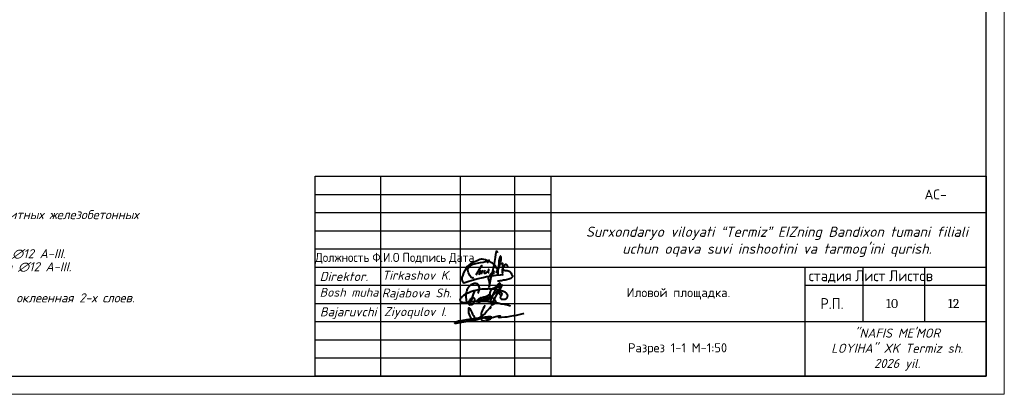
# Model space of a CAD drawing. Header units: millimetres. Extents: x -2765404 to 1548445, y -374876 to 1313256.
# Tile 9 of 77: x 30614 to 57755, y -311132 to -300823. Entities that reach past the tile are written whole.
import ezdxf

# ---------------------------------------------------------------- set-up
doc = ezdxf.new("R2010")
doc.units = ezdxf.units.MM
for name, color, linetype in [('PDF _0', 7, 'Continuous'), ('PDF _Текст', 7, 'Continuous'), ('PDF _Формат', 7, 'Continuous'), ('PDF _ЭМ', 7, 'Continuous')]:
    doc.layers.add(name, color=color, linetype=linetype)
doc.styles.add('ISOCPEUR', font='isocpeui.ttf', dxfattribs={"height": 300})
doc.styles.add('PDF Cambria', font='Cambria.ttf')
doc.styles.add('PDF ISOCPEUR', font='isocpeur.ttf')
doc.styles.add('PDF ISOCPEUR Italic', font='isocpeui.ttf')
doc.styles.add('Standard 1', font='isocpeur.ttf', dxfattribs={"height": 300})
doc.styles.add('V@ler@Live', font='isocpeui.ttf')

# ---------------------------------------------------------------- blocks, each defined once
blk = doc.blocks.new('ghfgj jghjmhg jjbkm jkm')
at = {"color": 5, "linetype": 'ByBlock', "lineweight": 40}
for points in [[(-261.31, -8185.11), (-261.13, -8184.8), (-260.98, -8184.44), (-260.83, -8184.1), (-260.77, -8183.74), (-260.77, -8183.33), (-260.84, -8183.04), (-260.94, -8182.72), (-261.1, -8182.45), (-261.24, -8182.27), (-261.41, -8182.13), (-261.62, -8182.06), (-261.9, -8181.99), (-262.16, -8181.99), (-262.45, -8182.02), (-262.71, -8182.09), (-263.01, -8182.18), (-263.21, -8182.28), (-263.56, -8182.45), (-264.11, -8182.93), (-264.37, -8183.23), (-264.55, -8183.47), (-264.7, -8183.74), (-264.8, -8183.97), (-264.9, -8184.28), (-265, -8184.61), (-265.09, -8184.89), (-265.13, -8185.31), (-265.15, -8185.69), (-265.12, -8186.51), (-265.09, -8186.93), (-265.04, -8187.29), (-264.92, -8187.73), (-264.78, -8187.96), (-264.64, -8188.12), (-264.45, -8188.27), (-264.32, -8188.36), (-264.16, -8188.48), (-263.95, -8188.61), (-263.68, -8188.73), (-263.56, -8188.75), (-263.38, -8188.75), (-263.2, -8188.74), (-263.02, -8188.68), (-262.84, -8188.57), (-262.69, -8188.42), (-262.59, -8188.25), (-262.52, -8188.12), (-262.41, -8187.9), (-262.33, -8187.69), (-262.3, -8187.5), (-262.26, -8187.31), (-262.28, -8187.17), (-262.31, -8186.97), (-262.36, -8186.84), (-262.45, -8186.73), (-262.56, -8186.64), (-262.73, -8186.58), (-262.89, -8186.59), (-263.01, -8186.62), (-263.19, -8186.68), (-263.41, -8186.81), (-263.72, -8187.06), (-263.88, -8187.25), (-263.98, -8187.39), (-264.08, -8187.51), (-264.14, -8187.64), (-264.2, -8187.77), (-264.24, -8187.93), (-264.28, -8188.14), (-264.29, -8188.31), (-264.26, -8188.51), (-264.16, -8188.67), (-264.1, -8188.78), (-264.05, -8188.82), (-264.02, -8188.82), (-263.97, -8188.8), (-263.94, -8188.76), (-263.9, -8188.7), (-263.85, -8188.61), (-263.54, -8187.99), (-263.32, -8187.47), (-263.12, -8186.97), (-262.97, -8186.37), (-262.66, -8185.37), (-262.49, -8184.87), (-262.44, -8184.66), (-262.42, -8184.64), (-262.41, -8184.62), (-262.39, -8184.62), (-262.37, -8184.63), (-262.36, -8184.64), (-262.36, -8184.67), (-262.36, -8184.69), (-262.37, -8184.71), (-262.38, -8184.74)], [(-261.91, -8188.06), (-261.82, -8187.85), (-261.76, -8187.75), (-261.72, -8187.7), (-261.67, -8187.6), (-261.55, -8187.48), (-261.46, -8187.39), (-261.37, -8187.28), (-261.3, -8187.19), (-261.16, -8187.1), (-261.1, -8187.05), (-261, -8186.94), (-260.91, -8186.85), (-260.83, -8186.81), (-260.75, -8186.76), (-260.66, -8186.71), (-260.58, -8186.66), (-260.51, -8186.61), (-260.44, -8186.57), (-260.38, -8186.54), (-260.32, -8186.52), (-260.26, -8186.51), (-260.22, -8186.51), (-260.19, -8186.53), (-260.18, -8186.54), (-260.16, -8186.58), (-260.14, -8186.65), (-260.15, -8186.71), (-260.15, -8186.76), (-260.17, -8186.81), (-260.19, -8186.86), (-260.2, -8186.9), (-260.24, -8187.01), (-260.26, -8187.11), (-260.27, -8187.17), (-260.29, -8187.21), (-260.32, -8187.29), (-260.35, -8187.37), (-260.38, -8187.43), (-260.41, -8187.49), (-260.47, -8187.62), (-260.52, -8187.67), (-260.56, -8187.77), (-260.6, -8187.82), (-260.66, -8187.9), (-260.7, -8187.94), (-260.73, -8187.99), (-260.76, -8188.02), (-260.79, -8188.05), (-260.82, -8188.09), (-260.86, -8188.12), (-260.89, -8188.15), (-260.93, -8188.18), (-260.96, -8188.21), (-261, -8188.23), (-261.04, -8188.26), (-261.08, -8188.27), (-261.1, -8188.25), (-261.1, -8188.22), (-261.1, -8188.19), (-261.09, -8188.15), (-261.08, -8188.12), (-261.06, -8188.06), (-261.04, -8188.01), (-261.02, -8187.96), (-261, -8187.92), (-260.96, -8187.85), (-260.93, -8187.79), (-260.89, -8187.71), (-260.88, -8187.68), (-260.84, -8187.63), (-260.77, -8187.53), (-260.75, -8187.48), (-260.74, -8187.45), (-260.71, -8187.4), (-260.69, -8187.35), (-260.66, -8187.31), (-260.63, -8187.27), (-260.6, -8187.22), (-260.57, -8187.19), (-260.54, -8187.14), (-260.5, -8187.1), (-260.47, -8187.07), (-260.44, -8187.02), (-260.4, -8186.98), (-260.38, -8186.96), (-260.36, -8186.94), (-260.34, -8186.92), (-260.32, -8186.89), (-260.3, -8186.86), (-260.28, -8186.83), (-260.25, -8186.78), (-260.21, -8186.75), (-260.15, -8186.7), (-260.11, -8186.66), (-260.05, -8186.6), (-259.98, -8186.55), (-259.9, -8186.51), (-259.83, -8186.45), (-259.75, -8186.42), (-259.7, -8186.4), (-259.64, -8186.37), (-259.58, -8186.35), (-259.51, -8186.34), (-259.45, -8186.32), (-259.39, -8186.3), (-259.34, -8186.28), (-259.28, -8186.28), (-259.24, -8186.27), (-259.17, -8186.27), (-259.12, -8186.28), (-259.08, -8186.33), (-259.05, -8186.37), (-259.01, -8186.42), (-259, -8186.47), (-258.99, -8186.51), (-258.98, -8186.58), (-258.99, -8186.62), (-259, -8186.68), (-259, -8186.76), (-259.02, -8186.81), (-259.04, -8186.88), (-259.06, -8186.94), (-259.09, -8187.01), (-259.11, -8187.08), (-259.14, -8187.16), (-259.17, -8187.22), (-259.23, -8187.3), (-259.27, -8187.37), (-259.32, -8187.45), (-259.37, -8187.52), (-259.43, -8187.59), (-259.47, -8187.65), (-259.52, -8187.72), (-259.58, -8187.77), (-259.66, -8187.78), (-259.72, -8187.77), (-259.78, -8187.75), (-259.78, -8187.71), (-259.78, -8187.65), (-259.76, -8187.61), (-259.75, -8187.55), (-259.73, -8187.52), (-259.71, -8187.48), (-259.68, -8187.44), (-259.65, -8187.39), (-259.62, -8187.34), (-259.59, -8187.28), (-259.55, -8187.24), (-259.52, -8187.17), (-259.47, -8187.1), (-259.43, -8187.03), (-259.38, -8186.94), (-259.33, -8186.83), (-259.25, -8186.73), (-259.21, -8186.65), (-259.19, -8186.6), (-259.16, -8186.53), (-259.11, -8186.46), (-259.08, -8186.41), (-259.04, -8186.38), (-258.99, -8186.35), (-258.94, -8186.3), (-258.87, -8186.25), (-258.79, -8186.2), (-258.73, -8186.14), (-258.66, -8186.11), (-258.58, -8186.08), (-258.51, -8186.06), (-258.43, -8186.05), (-258.37, -8186.04), (-258.3, -8186.05), (-258.24, -8186.08), (-258.17, -8186.14), (-258.14, -8186.2), (-258.11, -8186.28), (-258.1, -8186.34), (-258.11, -8186.41), (-258.12, -8186.47), (-258.14, -8186.54), (-258.15, -8186.59), (-258.17, -8186.66), (-258.19, -8186.72), (-258.2, -8186.78), (-258.2, -8186.82), (-258.22, -8186.86), (-258.23, -8186.89), (-258.25, -8186.92), (-258.26, -8186.95), (-258.29, -8186.99), (-258.32, -8187.02), (-258.34, -8187.05), (-258.39, -8187.11), (-258.43, -8187.16), (-258.47, -8187.21), (-258.52, -8187.26), (-258.56, -8187.3), (-258.6, -8187.34), (-258.66, -8187.39), (-258.71, -8187.42), (-258.76, -8187.45), (-258.81, -8187.46), (-258.87, -8187.47), (-258.92, -8187.46), (-258.97, -8187.43), (-259, -8187.37), (-259, -8187.33), (-258.99, -8187.29), (-258.97, -8187.22), (-258.94, -8187.15), (-258.92, -8187.1), (-258.9, -8187.04), (-258.87, -8186.98), (-258.83, -8186.92), (-258.79, -8186.83), (-258.73, -8186.76), (-258.69, -8186.69), (-258.64, -8186.6), (-258.59, -8186.53), (-258.52, -8186.39), (-258.45, -8186.3), (-258.4, -8186.23), (-258.37, -8186.19), (-258.33, -8186.13), (-258.27, -8186.07), (-258.27, -8186.07), (-258.2, -8185.98), (-258.14, -8185.89), (-258.09, -8185.82), (-258.02, -8185.76), (-257.94, -8185.7), (-257.9, -8185.67), (-257.82, -8185.66), (-257.78, -8185.64), (-257.74, -8185.64), (-257.71, -8185.65), (-257.67, -8185.67), (-257.64, -8185.68), (-257.63, -8185.7), (-257.61, -8185.72), (-257.59, -8185.75), (-257.57, -8185.79), (-257.56, -8185.83), (-257.55, -8185.87), (-257.55, -8185.91), (-257.55, -8185.96), (-257.55, -8186.03), (-257.56, -8186.07), (-257.56, -8186.08), (-257.57, -8186.15), (-257.59, -8186.21), (-257.61, -8186.3), (-257.64, -8186.38), (-257.66, -8186.44), (-257.67, -8186.48), (-257.68, -8186.51), (-257.71, -8186.54), (-257.75, -8186.6), (-257.8, -8186.67), (-257.83, -8186.72), (-257.86, -8186.76), (-257.9, -8186.81), (-257.94, -8186.88), (-257.98, -8186.93), (-258, -8186.95), (-258.03, -8187), (-258.06, -8187.06), (-258.11, -8187.11), (-258.14, -8187.15), (-258.19, -8187.21), (-258.24, -8187.27), (-258.25, -8187.29), (-258.28, -8187.33), (-258.29, -8187.35), (-258.32, -8187.39), (-258.34, -8187.43), (-258.37, -8187.43), (-258.37, -8187.42), (-258.36, -8187.39), (-258.34, -8187.37), (-258.33, -8187.36), (-258.31, -8187.35), (-258.29, -8187.34), (-258.26, -8187.34), (-258.24, -8187.33), (-258.21, -8187.33), (-258.19, -8187.32), (-258.17, -8187.31), (-258.16, -8187.3), (-258.14, -8187.29), (-258.12, -8187.27), (-258.07, -8187.24), (-258.03, -8187.21), (-257.98, -8187.19), (-257.95, -8187.16), (-257.9, -8187.14), (-257.87, -8187.12), (-257.84, -8187.09), (-257.79, -8187.07), (-257.75, -8187.03), (-257.72, -8186.99), (-257.69, -8186.96), (-257.65, -8186.92), (-257.62, -8186.9), (-257.6, -8186.88), (-257.56, -8186.85), (-257.53, -8186.81), (-257.48, -8186.78), (-257.44, -8186.74), (-257.38, -8186.69), (-257.35, -8186.66), (-257.31, -8186.62), (-257.23, -8186.55), (-257.19, -8186.5), (-257.11, -8186.42), (-257.09, -8186.38), (-257.05, -8186.35), (-257.02, -8186.32), (-256.95, -8186.25), (-256.89, -8186.21), (-256.84, -8186.14), (-256.8, -8186.1), (-256.75, -8186.04), (-256.69, -8185.98), (-256.62, -8185.91), (-256.51, -8185.83), (-256.44, -8185.76), (-256.35, -8185.66), (-256.25, -8185.58), (-256.13, -8185.49), (-256.02, -8185.4), (-255.95, -8185.32), (-255.88, -8185.25), (-255.84, -8185.19), (-255.77, -8185.12), (-255.73, -8185.07), (-255.68, -8185.03), (-255.64, -8184.98), (-255.58, -8184.94), (-255.53, -8184.88), (-255.49, -8184.83), (-255.41, -8184.76), (-255.34, -8184.69), (-255.27, -8184.63), (-255.19, -8184.52), (-255.12, -8184.44), (-255.03, -8184.33), (-254.95, -8184.24), (-254.87, -8184.16), (-254.79, -8184.07), (-254.68, -8183.95), (-254.62, -8183.87), (-254.55, -8183.8), (-254.44, -8183.7), (-254.37, -8183.64), (-254.29, -8183.57), (-254.22, -8183.49), (-254.18, -8183.4), (-254.14, -8183.31), (-254.1, -8183.19), (-254.04, -8183.1), (-253.99, -8183), (-253.98, -8182.94), (-253.95, -8182.84), (-253.96, -8182.75), (-253.96, -8182.67), (-253.96, -8182.59), (-253.98, -8182.53), (-254, -8182.46), (-254, -8182.41), (-254.01, -8182.37), (-254.01, -8182.32), (-254.02, -8182.27), (-254.05, -8182.2), (-254.07, -8182.14), (-254.08, -8182.09), (-254.1, -8182.05), (-254.11, -8182.01), (-254.14, -8181.97), (-254.16, -8181.92), (-254.2, -8181.91), (-254.23, -8181.9), (-254.26, -8181.89), (-254.3, -8181.91), (-254.35, -8181.94), (-254.43, -8181.95), (-254.47, -8181.99), (-254.53, -8182.04), (-254.57, -8182.08), (-254.64, -8182.12), (-254.69, -8182.17), (-254.76, -8182.23), (-254.81, -8182.27), (-254.87, -8182.35), (-254.96, -8182.46), (-255, -8182.55), (-255.07, -8182.66), (-255.12, -8182.79), (-255.15, -8182.86), (-255.19, -8182.97), (-255.27, -8183.13), (-255.37, -8183.34), (-255.41, -8183.43), (-255.53, -8183.68), (-255.67, -8183.97), (-256, -8184.65), (-256.31, -8185.35), (-256.67, -8186.19), (-256.9, -8186.73), (-257.1, -8187.18), (-257.41, -8187.89), (-257.54, -8188.2)], [(-253.34, -8182.28), (-253.56, -8182.65), (-253.77, -8183), (-254.11, -8183.59), (-254.52, -8184.3), (-254.91, -8184.96), (-255.39, -8185.76), (-255.74, -8186.34), (-256.11, -8187.1), (-256.54, -8187.95), (-256.73, -8188.33), (-256.84, -8188.57), (-256.93, -8188.74), (-256.92, -8188.8), (-256.89, -8188.85), (-256.86, -8188.86), (-256.81, -8188.84), (-256.74, -8188.83), (-256.64, -8188.81), (-256.56, -8188.79), (-256.47, -8188.76), (-256.39, -8188.73), (-256.31, -8188.7), (-256.23, -8188.63), (-256.13, -8188.56), (-256, -8188.5), (-255.91, -8188.43), (-255.81, -8188.37), (-255.75, -8188.32), (-255.67, -8188.28), (-255.63, -8188.22), (-255.59, -8188.15), (-255.56, -8188.11), (-255.5, -8188.03), (-255.46, -8187.96), (-255.44, -8187.92), (-255.45, -8187.85), (-255.46, -8187.79), (-255.5, -8187.71), (-255.54, -8187.64), (-255.58, -8187.57), (-255.61, -8187.51), (-255.65, -8187.45), (-255.7, -8187.36), (-255.76, -8187.29), (-255.8, -8187.25), (-255.85, -8187.2), (-255.9, -8187.14), (-255.94, -8187.09), (-255.98, -8187.05), (-256.02, -8187), (-256.07, -8186.95), (-256.18, -8186.86), (-256.26, -8186.79), (-256.33, -8186.71), (-256.41, -8186.65), (-256.47, -8186.6), (-256.58, -8186.49), (-256.65, -8186.42), (-256.71, -8186.36), (-256.79, -8186.28), (-257.01, -8186.05), (-257.11, -8185.94), (-257.19, -8185.79), (-257.27, -8185.64), (-257.33, -8185.47), (-257.37, -8185.32), (-257.38, -8185.12), (-257.35, -8184.97), (-257.32, -8184.85), (-257.27, -8184.71), (-257.23, -8184.56), (-257.16, -8184.36), (-257.04, -8184.14), (-256.93, -8184), (-256.82, -8183.83), (-256.71, -8183.73), (-256.61, -8183.62), (-256.49, -8183.55), (-256.34, -8183.46), (-256.22, -8183.4), (-256.1, -8183.33), (-255.94, -8183.23), (-255.78, -8183.18), (-255.62, -8183.13), (-255.47, -8183.08), (-255.27, -8183.05), (-255.11, -8183.03), (-254.91, -8183), (-254.69, -8183), (-254.47, -8183.01), (-254.3, -8183.05), (-254.08, -8183.21), (-253.99, -8183.39)], [(-254.12, -8185.87), (-253.9, -8185.82), (-253.74, -8185.78), (-253.55, -8185.63), (-253.51, -8185.51), (-253.5, -8185.43), (-253.51, -8185.3), (-253.56, -8185.19), (-253.6, -8185.09), (-253.66, -8185.02), (-253.75, -8184.96), (-253.85, -8184.92), (-253.94, -8184.88), (-254.03, -8184.84), (-254.1, -8184.84), (-254.19, -8184.85), (-254.27, -8184.88), (-254.32, -8184.93), (-254.37, -8185.02), (-254.4, -8185.1), (-254.39, -8185.21), (-254.33, -8185.34), (-254.28, -8185.45), (-254.21, -8185.54), (-254.12, -8185.61), (-254.02, -8185.68), (-253.92, -8185.74), (-253.82, -8185.8), (-253.82, -8185.8), (-253.76, -8185.91), (-253.77, -8185.94), (-253.82, -8185.97), (-253.89, -8186.03), (-253.95, -8186.11), (-254.01, -8186.18), (-254.04, -8186.27), (-254.07, -8186.34), (-254.08, -8186.44), (-254.05, -8186.53), (-254.03, -8186.62), (-253.98, -8186.7), (-253.92, -8186.77), (-253.84, -8186.85), (-253.78, -8186.91), (-253.73, -8186.97), (-253.64, -8187.02), (-253.58, -8187.04), (-253.52, -8187.05), (-253.46, -8187.06), (-253.38, -8187.07), (-253.28, -8187.07), (-253.18, -8187.08), (-253.1, -8187.08), (-253.03, -8187.07), (-252.94, -8187.07), (-252.86, -8187.06), (-252.76, -8187.05), (-252.69, -8187.05), (-252.61, -8187.04), (-252.55, -8187.02), (-252.48, -8187), (-252.43, -8186.98), (-252.36, -8186.95), (-252.29, -8186.92), (-252.24, -8186.9), (-252.18, -8186.87), (-252.14, -8186.84), (-252.09, -8186.81), (-252.04, -8186.78), (-251.99, -8186.73), (-251.96, -8186.7), (-251.91, -8186.65), (-251.87, -8186.61), (-251.84, -8186.56), (-251.82, -8186.52), (-251.78, -8186.43), (-251.74, -8186.32), (-251.7, -8186.18), (-251.67, -8186.04), (-251.67, -8185.93), (-251.67, -8185.84), (-251.7, -8185.76), (-251.74, -8185.66), (-251.78, -8185.55), (-251.84, -8185.46), (-251.91, -8185.36), (-251.99, -8185.24), (-252.07, -8185.14), (-252.18, -8185.04), (-252.3, -8184.94), (-252.43, -8184.86), (-252.58, -8184.77), (-252.84, -8184.65), (-253.04, -8184.57), (-253.31, -8184.48), (-253.69, -8184.34), (-254.02, -8184.22), (-254.4, -8184.14), (-254.97, -8183.99), (-255.26, -8183.95), (-255.57, -8183.9), (-255.82, -8183.86), (-256.1, -8183.85), (-256.38, -8183.8), (-257.05, -8183.75), (-257.45, -8183.75), (-257.92, -8183.74), (-258.19, -8183.75), (-259.16, -8183.78), (-259.99, -8183.83), (-260.63, -8183.91), (-261.2, -8183.99), (-261.98, -8184.18), (-262.58, -8184.34), (-263.58, -8184.7), (-264.46, -8185.07), (-265.01, -8185.31), (-265.4, -8185.54), (-265.96, -8185.89), (-266.37, -8186.23), (-266.53, -8186.4), (-266.67, -8186.54), (-266.78, -8186.65), (-266.86, -8186.73), (-266.94, -8186.85), (-267, -8186.95), (-267.04, -8187.06), (-267.07, -8187.19), (-267.06, -8187.29), (-267.03, -8187.44), (-266.97, -8187.56), (-266.91, -8187.66), (-266.83, -8187.75), (-266.75, -8187.84), (-266.67, -8187.89), (-266.55, -8187.94), (-266.42, -8187.98), (-266.33, -8188.01), (-266.26, -8188.02), (-266.13, -8188.04), (-265.99, -8188.06), (-265.8, -8188.08), (-265.56, -8188.09), (-265.34, -8188.09), (-265.08, -8188.07), (-264.93, -8188.06), (-264.83, -8188.05), (-264.55, -8188.03), (-264.33, -8187.99), (-264.11, -8187.96), (-263.82, -8187.91), (-263.6, -8187.86), (-263.31, -8187.82), (-262.96, -8187.78), (-262.71, -8187.73), (-262.33, -8187.69), (-261.88, -8187.67), (-261.47, -8187.66), (-261.12, -8187.65), (-260.83, -8187.6), (-260.44, -8187.62), (-259.84, -8187.64), (-259.56, -8187.65), (-259.12, -8187.68), (-258.65, -8187.7), (-258.07, -8187.73), (-257.59, -8187.79), (-257.07, -8187.87), (-256.72, -8187.9), (-256.52, -8187.92), (-256.35, -8187.94), (-256.02, -8187.97), (-255.72, -8188.04), (-255.41, -8188.12), (-254.87, -8188.24), (-254.39, -8188.34), (-254.14, -8188.4), (-253.79, -8188.47), (-253.42, -8188.55), (-252.82, -8188.64), (-252.33, -8188.75), (-251.87, -8188.84), (-251.4, -8188.97), (-251.1, -8189.05), (-250.73, -8189.15)]]:
    blk.add_lwpolyline(points, dxfattribs=at)
blk = doc.blocks.new('dhfdgh xfghfgh ffnhjmgmgvbnfgg')
at = {"color": 5, "lineweight": 40, "ltscale": 0.5}
for p, q in [((1479223, -21865), (1479206, -21938)), ((1479232, -21840), (1479223, -21865)), ((1479249, -21856), (1479232, -21840)), ((1479259, -21871), (1479249, -21856)), ((1479272, -21891), (1479259, -21871)), ((1479186, -22087), (1479166, -22194)), ((1479191, -22031), (1479186, -22087)), ((1479206, -21938), (1479191, -22031)), ((1479087, -22472), (1479140, -22415)), ((1479134, -22332), (1479107, -22459)), ((1479156, -22246), (1479134, -22332)), ((1479140, -22415), (1479151, -22408)), ((1479155, -22412), (1479150, -22450)), ((1479151, -22408), (1479154, -22407)), ((1479154, -22407), (1479155, -22408)), ((1479155, -22408), (1479155, -22412)), ((1479166, -22194), (1479156, -22246)), ((1479000, -22618), (1479005, -22595)), ((1479005, -22637), (1479000, -22618)), ((1479005, -22595), (1479014, -22576)), ((1479011, -22653), (1479005, -22637)), ((1479022, -22680), (1479011, -22653)), ((1479014, -22576), (1479036, -22544)), ((1479031, -22709), (1479022, -22680)), ((1479036, -22732), (1479031, -22709)), ((1479052, -22687), (1479032, -22801)), ((1479036, -22544), (1479050, -22522)), ((1479050, -22522), (1479087, -22472)), ((1479072, -22596), (1479052, -22687)), ((1479107, -22459), (1479072, -22596)), ((1479150, -22450), (1479148, -22470)), ((1479148, -22470), (1479149, -22483)), ((1479149, -22483), (1479151, -22492)), ((1479151, -22492), (1479158, -22500)), ((1479019, -22877), (1479038, -22760)), ((1479020, -22878), (1479019, -22877)), ((1479022, -22878), (1479020, -22878)), ((1479023, -22878), (1479022, -22878)), ((1479032, -22801), (1479023, -22878)), ((1479037, -22753), (1479036, -22732)), ((1479038, -22760), (1479037, -22753))]:
    blk.add_line(p, q, dxfattribs=at)
for points in [[(1479224, -22461), (1479241, -22423), (1479263, -22388), (1479286, -22338), (1479310, -22292), (1479322, -22264), (1479330, -22239), (1479338, -22215), (1479346, -22183), (1479354, -22152), (1479360, -22124), (1479365, -22096), (1479367, -22070), (1479369, -22045), (1479368, -22026), (1479364, -22015), (1479359, -22001), (1479353, -21992), (1479349, -21988), (1479343, -21990), (1479338, -21999), (1479325, -22026), (1479317, -22050), (1479303, -22121), (1479295, -22194), (1479288, -22255), (1479285, -22289), (1479287, -22329), (1479273, -22379), (1479269, -22399), (1479267, -22423), (1479266, -22510), (1479267, -22423), (1479264, -22393), (1479257, -22371), (1479245, -22338), (1479230, -22312), (1479213, -22288), (1479197, -22267), (1479163, -22229), (1479123, -22191), (1479078, -22165), (1479048, -22150), (1479017, -22138), (1478960, -22115), (1478920, -22095), (1478874, -22081), (1478828, -22076), (1478795, -22076), (1478757, -22086), (1478724, -22099), (1478682, -22118), (1478638, -22137), (1478583, -22162), (1478528, -22189), (1478491, -22208), (1478456, -22235), (1478431, -22255), (1478400, -22283), (1478364, -22333), (1478328, -22399), (1478297, -22467), (1478272, -22526), (1478245, -22599), (1478244, -22642), (1478258, -22687), (1478271, -22724), (1478283, -22739), (1478299, -22746), (1478333, -22741), (1478419, -22713), (1478544, -22668), (1478713, -22620), (1478849, -22592), (1478951, -22572), (1479044, -22558), (1479219, -22534), (1479347, -22518), (1479408, -22511), (1479401, -22525), (1479395, -22539)], [(1478590, -22609), (1478563, -22611), (1478536, -22606), (1478508, -22594), (1478492, -22572), (1478477, -22543), (1478457, -22505), (1478436, -22461), (1478424, -22427), (1478418, -22390), (1478420, -22362), (1478428, -22331), (1478450, -22291), (1478476, -22262), (1478517, -22234), (1478557, -22216), (1478609, -22205), (1478683, -22191), (1478773, -22173), (1478857, -22158), (1478923, -22138), (1478971, -22125), (1478994, -22118), (1479019, -22100), (1478992, -22128), (1478984, -22142), (1478977, -22157), (1478975, -22170), (1478974, -22182), (1478970, -22188)], [(1478815, -22321), (1478813, -22292), (1478811, -22258), (1478794, -22275), (1478764, -22325), (1478645, -22532)], [(1478786, -22391), (1478727, -22519)], [(1478846, -22385), (1478807, -22466), (1478802, -22481), (1478800, -22494), (1478800, -22502)], [(1478907, -22386), (1478897, -22404), (1478885, -22424), (1478879, -22440), (1478875, -22452), (1478877, -22464), (1478883, -22471), (1478896, -22473), (1478913, -22473), (1478938, -22461), (1478961, -22447), (1478982, -22427), (1479002, -22408), (1479014, -22394), (1479018, -22382), (1479015, -22375), (1479011, -22368), (1479007, -22368), (1479005, -22370), (1479005, -22373), (1479000, -22386), (1478997, -22398), (1478993, -22411), (1478991, -22421), (1478990, -22431), (1478991, -22441), (1478994, -22446), (1478997, -22450), (1479003, -22454), (1479010, -22458), (1479016, -22458), (1479021, -22458)], [(1479406, -22374), (1479409, -22371), (1479414, -22366), (1479421, -22364), (1479428, -22365), (1479436, -22369), (1479442, -22378), (1479450, -22386), (1479461, -22390), (1479473, -22392), (1479487, -22392), (1479513, -22394), (1479539, -22395), (1479569, -22403), (1479595, -22415), (1479614, -22428), (1479628, -22445), (1479646, -22471), (1479661, -22498), (1479681, -22526), (1479687, -22537), (1479687, -22560), (1479684, -22579), (1479675, -22591), (1479656, -22609), (1479642, -22621), (1479610, -22634), (1479580, -22644), (1479519, -22659), (1479477, -22667), (1479435, -22675), (1479378, -22687), (1479338, -22693), (1479306, -22697), (1479276, -22700), (1479260, -22700)], [(1479375, -22225), (1479399, -22187), (1479408, -22471), (1479406, -22364), (1479416, -22351), (1479426, -22333), (1479442, -22289), (1479460, -22262), (1479482, -22228), (1479492, -22220), (1479503, -22219), (1479516, -22225), (1479531, -22244), (1479541, -22265), (1479548, -22281), (1479549, -22285), (1479547, -22292), (1479546, -22295)]]:
    blk.add_lwpolyline(points, dxfattribs=at)
blk = doc.blocks.new('65616152')
at = {"color": 5, "lineweight": 40, "true_color": 0x0000f5}
for points in [[(1279415, 265228), (1279057, 264705), (1278598, 264034), (1278382, 263509), (1278134, 263078), (1277994, 262545), (1277851, 262004), (1277776, 261556), (1277737, 261115), (1277701, 260716), (1277722, 260496), (1277730, 260167), (1277796, 259731), (1278018, 259441), (1278309, 259225), (1278601, 259127), (1278991, 259098), (1279387, 259094), (1279889, 259189), (1280352, 259407), (1281030, 259696), (1281576, 259928), (1281931, 260200), (1282034, 260401), (1281915, 260623), (1281551, 260802), (1281087, 260808), (1280787, 260808), (1280423, 260740), (1278109, 260488), (1276657, 260251), (1273700, 259801), (1271955, 259526), (1270532, 259301), (1269315, 259055), (1268808, 258966), (1268177, 258779), (1267649, 258632), (1267284, 258500), (1267248, 258412), (1267248, 258332), (1267308, 258272), (1267394, 258235), (1267537, 258235), (1267798, 258265), (1268152, 258306), (1268635, 258416), (1270126, 258669), (1271729, 258942), (1273456, 259235), (1275247, 259448), (1276608, 259807), (1278166, 260278), (1279164, 260481), (1280050, 260662), (1280154, 260639), (1280222, 260575), (1280266, 260538), (1280286, 260413), (1280230, 260351), (1280112, 260149), (1279962, 259982), (1279798, 259901), (1279639, 259901), (1279532, 259986), (1279532, 260140), (1279619, 260220), (1279823, 260292), (1280029, 260305), (1280257, 260260), (1280465, 260227), (1280574, 260185), (1280628, 260118), (1280634, 260043), (1280629, 259995), (1280611, 259940), (1280586, 259895), (1280481, 259863), (1280375, 259863), (1280289, 259889), (1280212, 259951), (1280204, 260034), (1280218, 260112), (1280244, 260181), (1280300, 260215), (1280515, 260227), (1280771, 260244), (1280828, 260248), (1280864, 260248), (1280895, 260239), (1280924, 260227), (1280964, 260203), (1280979, 260186), (1280980, 260156), (1280974, 260129), (1280946, 260081), (1280921, 260037), (1280844, 259996), (1280779, 259986), (1280731, 260016), (1280717, 260057), (1280717, 260098), (1280753, 260174), (1280828, 260200), (1280911, 260207), (1281178, 260270), (1281517, 260320), (1281866, 260434), (1282075, 260502), (1282650, 260656), (1283660, 260868), (1284229, 260987), (1284438, 261031), (1284872, 261121), (1285210, 261192), (1285303, 261186), (1285343, 261126), (1285343, 261065), (1285294, 261016), (1285139, 260982), (1285029, 260923), (1284933, 260873), (1284796, 260768), (1284756, 260700), (1284730, 260601), (1284760, 260561), (1284805, 260502), (1284929, 260533), (1285893, 260609), (1287154, 260721), (1288182, 260812), (1289325, 261007), (1290754, 261222), (1291857, 261388), (1292886, 261648), (1294011, 261945), (1294504, 262120), (1294798, 262268)], [(1281686, 264696), (1280112, 262946), (1279339, 262085), (1278484, 261359), (1277785, 260766), (1276609, 260060), (1275744, 259541), (1275063, 259376), (1274447, 259568), (1273996, 259965), (1273640, 260471), (1273243, 261332), (1272956, 262330), (1272845, 263146), (1272845, 263773), (1272899, 264287), (1273004, 264324), (1273111, 264236), (1273275, 264022), (1273734, 263260), (1274076, 262456), (1274414, 261823), (1274730, 261257), (1275006, 260715), (1275242, 260425)], [(1281686, 264696), (1281695, 264710), (1281696, 264715), (1281696, 264720), (1281694, 264726), (1281689, 264735), (1281682, 264745), (1281671, 264754), (1281659, 264758), (1281649, 264764), (1281632, 264769), (1281615, 264770), (1281595, 264770), (1281576, 264768), (1281566, 264766), (1281556, 264763), (1281543, 264757), (1281533, 264746), (1281505, 264697), (1281469, 264630), (1281184, 263973)]]:
    blk.add_lwpolyline(points, dxfattribs=at)

msp = doc.modelspace()

# ---------------------------------------------------------------- linework, layer by layer
at = {"layer": 'PDF _0', "lineweight": 25}
msp.add_lwpolyline([(57255, -310632), (38757, -310632), (38757, -305133), (57255, -305133)], close=True, dxfattribs=at)
for points in [[(40556, -305133), (40556, -310632)], [(42756, -305133), (42756, -310632)], [(44256, -305133), (44256, -310632)], [(45256, -305133), (45256, -310632)], [(38757, -305633), (45256, -305633)], [(38757, -306132), (57255, -306132)], [(38757, -306632), (45256, -306632)], [(38757, -307132), (45256, -307132)], [(38757, -307632), (57255, -307632)], [(52255, -307632), (52255, -310632)], [(53857, -307632), (53857, -309132)], [(55557, -307632), (55557, -309132)], [(38757, -308132), (45256, -308132)], [(52255, -308132), (57255, -308132)], [(38757, -308632), (45256, -308632)], [(38757, -309132), (57255, -309132)], [(38757, -309632), (45256, -309632)], [(38757, -310132), (45256, -310132)]]:
    msp.add_lwpolyline(points, dxfattribs=at)
at = {"layer": 'PDF _Формат', "lineweight": 30}
msp.add_lwpolyline([(38757, -310632), (38757, -305133), (57255, -305133)], dxfattribs=at)
at = {"layer": 'PDF _ЭМ', "lineweight": 20}
msp.add_lwpolyline([(57755, -311132), (57755, -281435), (15757, -281435), (15757, -311132), (57755, -311132), (57755, -281435), (15757, -281435), (15757, -311132)], dxfattribs=at)
at = {"layer": 'PDF _ЭМ', "lineweight": 30}
msp.add_lwpolyline([(17756, -302133), (16556, -302133), (16556, -310632), (17756, -310632), (57255, -310632), (57255, -281935), (17756, -281935), (17756, -310632)], dxfattribs=at)

# ---------------------------------------------------------------- block references
at = {"lineweight": 40, "xscale": 0.9677430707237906, "yscale": 0.9677430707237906, "zscale": 0.9677430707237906}
msp.add_blockref('dhfdgh xfghfgh ffnhjmgmgvbnfgg', (-1387760, -286051), dxfattribs=at)
at = {"color": 0, "xscale": 85.50048011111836, "yscale": 85.50048011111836, "zscale": 85.50048011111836}
msp.add_blockref('ghfgj jghjmhg jjbkm jkm', (65584, 391480), dxfattribs=at)
at = {"color": 0, "ltscale": 100, "xscale": 0.06931321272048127, "yscale": 0.06931321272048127, "zscale": 0.06931321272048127}
msp.add_blockref('65616152', (-45234, -327074), dxfattribs=at)

# ---------------------------------------------------------------- texts
at = {"ltscale": 100}
for s, insert, char_height, width, attachment_point, style in [('{\\fISOCPEUR|b0|i1|c204|p34;Surxondaryo viloyati “Termiz” EIZning Bandixon tumani filiali uchun oqava suvi inshootini va tarmog’ini qurish.}', (51487, -306935), 280, 10975.54, 5, 'Standard 1'), ('Direktor.', (38883, -307890), 250, 1800, 4, 'V@ler@Live'), ('Bosh muha', (38883, -308326), 240, 1800, 4, 'V@ler@Live'), ('Bajaruvchi', (38890, -308900), 250, 1800, 4, 'V@ler@Live'), ('"NAFIS ME\'MOR LOYIHA" XK Termiz sh. 2026 yil.', (54801, -309903), 250, 3658.6, 5, 'V@ler@Live')]:
    msp.add_mtext(s, dxfattribs=dict(at, insert=insert, char_height=char_height, width=width, attachment_point=attachment_point, style=style))
at = {"lineweight": 30, "char_height": 245, "width": 2482.93, "attachment_point": 5, "style": 'ISOCPEUR'}
for s, insert in [('{\\fISOCPEUR|b0|i1|c204|p34;Tirkashov K.}', (41551, -307857)), ('{\\fISOCPEUR|b0|i1|c204|p34;Rajabova Sh.}', (41557, -308380)), ('{\\fISOCPEUR|b0|i1|c204|p34;Ziyoqulov I.}', (41516, -308894))]:
    msp.add_mtext(s, dxfattribs=dict(at, insert=insert))
at = {"layer": 'PDF _Текст', "attachment_point": 7}
for s, insert, char_height, style in [('АС-', (55554, -305770), 272.7, 'PDF ISOCPEUR'), ('Иловой площадка имеет размеры 12,50 х 6,2х 1,5(h) м, решен монолитных железобетонных ', (19483, -306381), 250.01, 'PDF ISOCPEUR Italic'), ('днище монолитное железобетонное, из бетона В30 арматура класса ∅12 A-III.', (19448, -307455), 250.01, 'PDF ISOCPEUR Italic'), ('Должность Ф.И.О Подпись Дата', (38760, -307542), 250, 'PDF Cambria'), ('стенки монолитные железобетонные, из бетона В30 арматура класса ∅12 A-III.', (19412, -307814), 250.01, 'PDF ISOCPEUR Italic'), ('стадия Лист Листов', (52363, -308068), 300.01, 'PDF Cambria'), ('Иловой площадка.', (47343, -308526), 250, 'PDF ISOCPEUR'), ('Боковая гидроизоляция вертикальных наружной поверхности стен из оклеенная 2-х слоев.', (19214, -308671), 250.01, 'PDF ISOCPEUR Italic'), ('Р.П.', (52686, -308785), 300, 'PDF Cambria'), ('10', (54497, -308761), 250, 'PDF Cambria'), ('12', (56201, -308758), 250, 'PDF Cambria'), ('Разрез 1-1 М-1:50', (47382, -310045), 250, 'PDF ISOCPEUR')]:
    msp.add_mtext(s, dxfattribs=dict(at, insert=insert, char_height=char_height, style=style))

doc.saveas('drawing.dxf')
